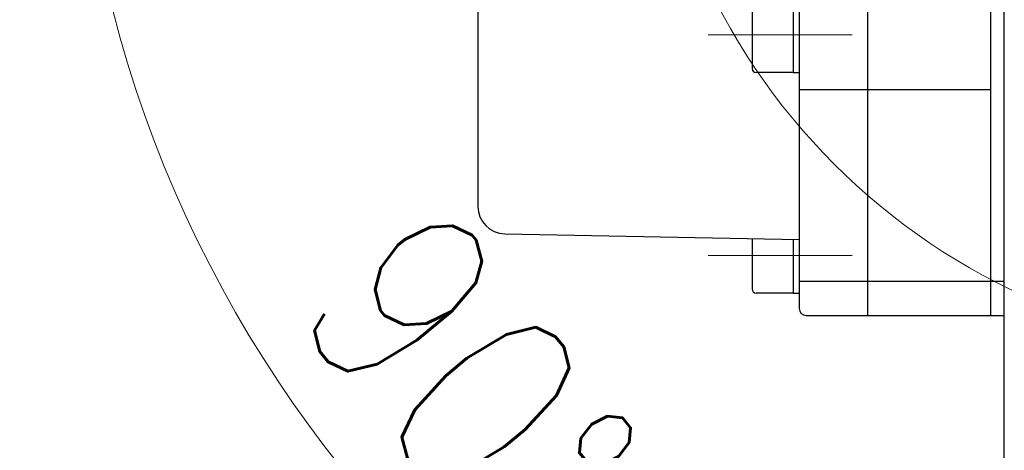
# Model space of a CAD drawing. Header units: millimetres. Extents: x 0 to 1735, y 0 to 1188.
# Tile 12 of 138: x 727 to 799, y 326 to 357. Entities that reach past the tile are written whole.
import ezdxf

# ---------------------------------------------------------------- set-up
doc = ezdxf.new("R2010")
doc.units = ezdxf.units.MM
doc.header["$LTSCALE"] = 0.727559
doc.linetypes.add('CENTER', pattern=[50.8, 31.75, -6.35, 6.35, -6.35])
doc.layers.add('NoLayerName_001', color=7, linetype='Continuous')
doc.styles.get("Standard").update_dxf_attribs({"font": 'txt', "bigfont": 'extfont2'})
doc.dimstyles.get("Standard").update_dxf_attribs({"dimtxt": 2.5, "dimasz": 2.5, "dimexe": 1, "dimexo": 1, "dimtad": 1, "dimdec": 3, "dimzin": 0, "dimdsep": 46, "dimtxsty": 'Standard', "dimcen": 2.5, "dimadec": 3, "dimazin": 0, "dimtfac": 0.75, "dimtdec": 3, "dimtmove": 0, "dimatfit": 3, "dimfxl": 1, "dimarcsym": 0})

# ---------------------------------------------------------------- blocks, each defined once
blk = doc.blocks.new('DIM_0006')
at = {"color": 3, "linetype": 'Continuous', "lineweight": 13}
blk.add_arc((47.298, 51.298), 47.298, 0, 270, dxfattribs=at)
blk = doc.blocks.new('_OPEN30')
at = {"color": 0, "linetype": 'ByBlock', "lineweight": -2}
for p, q in [((-1, 0.267949), (0, 0)), ((0, 0), (-1, -0.267949)), ((0, 0), (-1, 0))]:
    blk.add_line(p, q, dxfattribs=at)
blk = doc.blocks.new('*D128')
at = {"layer": 'Defpoints', "color": 0}
for p in [(789.876, 380), (789.976, 380), (820, 337.169), (820, 337.069), (775.496, 302.917)]:
    blk.add_point(p, dxfattribs=at)
at = {"layer": 'NoLayerName_001', "color": 0, "linetype": 'Continuous', "lineweight": 13}
for p, q in [((785.876, 380), (726.993, 380)), ((820, 333.069), (820, 286.993))]:
    blk.add_line(p, q, dxfattribs=at)
blk.add_arc((820, 380), 89.007, 183.86305, 266.13695, dxfattribs=at)
at = {"layer": 'NoLayerName_001', "color": 0, "lineweight": 13, "xscale": 6, "yscale": 6, "zscale": 6}
for p, rotation in [((730.993, 380), 91.93152412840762), ((820, 290.993), 358.0684758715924)]:
    blk.add_blockref('_OPEN30', p, dxfattribs=dict(at, rotation=rotation))
at = {"layer": 'NoLayerName_001', "color": 0, "lineweight": 13, "insert": (759.844, 330.612), "char_height": 14, "attachment_point": 5, "rotation": 309.38568}
blk.add_mtext('\\W0.8000;90%%d', dxfattribs=at)

msp = doc.modelspace()

# ---------------------------------------------------------------- linework, layer by layer
at = {"layer": 'NoLayerName_001', "color": 7, "linetype": 'Continuous', "lineweight": 25}
for p, q in [((798, 363.06656695), (798, 335.79547926)), ((760.50000094, 361.1), (760.50000094, 343.45876823)), ((799, 295.76832751), (799, 360.95402913)), ((784.00000035, 360.01), (784.00000035, 336.0000011)), ((789.00000023, 360), (789.00000023, 335.49999559)), ((783.55000036, 358.74833304), (783.55000036, 353.24833317)), ((783.55000036, 358.74833304), (783.55000036, 353.24833317)), ((780.55000044, 358.44833304), (780.55000044, 353.54833317)), ((780.55000044, 358.44833304), (780.55000044, 353.54833317)), ((783.55000036, 353.24833317), (780.85000043, 353.24833317)), ((783.55000036, 353.24833317), (780.85000043, 353.24833317)), ((783.55000036, 353.24833317), (784.00000035, 353.24833317)), ((783.55000036, 353.24833317), (784.00000035, 353.24833317)), ((784.00000035, 352.00000768), (798, 352.00000768)), ((784.00000035, 352.00000768), (798, 352.00000768)), ((798, 350.87931034), (798, 335.5)), ((762.46100121, 341.4617545), (784.00000035, 341.04166764)), ((762.46100121, 341.4617545), (784.00000035, 341.04166764)), ((780.55000044, 341.11354264), (780.55000044, 337.43164545)), ((780.55000044, 341.11354264), (780.55000044, 337.43164545)), ((783.55000036, 341.05104264), (783.55000036, 337.13164545)), ((783.55000036, 341.05104264), (783.55000036, 337.13164545)), ((784.00000035, 338.00000105), (798, 338.00000105)), ((784.00000035, 338.00000105), (798, 338.00000105)), ((798, 338), (799, 338)), ((783.55000036, 337.13164545), (780.85000043, 337.13164545)), ((783.55000036, 337.13164545), (780.85000043, 337.13164545)), ((783.55000036, 337.13164545), (784.00000035, 337.13164545)), ((783.55000036, 337.13164545), (784.00000035, 337.13164545)), ((784.50000034, 335.50000111), (798, 335.50000111)), ((784.50000034, 335.50000111), (798, 335.50000111)), ((798, 335.5), (799, 335.5))]:
    msp.add_line(p, q, dxfattribs=at)
at = {"layer": 'NoLayerName_001', "color": 4, "linetype": 'CENTER', "lineweight": 13}
for p, q in [((777.34352053, 355.99833311), (787.87029218, 355.99833311)), ((777.34352053, 355.99833311), (787.87029218, 355.99833311)), ((777.34352053, 339.88164539), (787.87029218, 339.88164539)), ((777.34352053, 339.88164539), (787.87029218, 339.88164539))]:
    msp.add_line(p, q, dxfattribs=at)
at = {"layer": 'NoLayerName_001', "color": 7, "linetype": 'Continuous', "lineweight": 25}
for centre, radius, end in [((780.85000043, 353.54833317), 0.29999999, 270), ((780.85000043, 353.54833317), 0.29999999, 270), ((762.50000089, 343.46137417), 1.99999995, 268.8826707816), ((762.50000089, 343.46137417), 1.99999995, 268.8826707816), ((780.85000043, 337.43164545), 0.29999999, 270), ((780.85000043, 337.43164545), 0.29999999, 270), ((784.50000034, 336.0000011), 0.49999999, 270), ((784.50000034, 336.0000011), 0.49999999, 270)]:
    msp.add_arc(centre, radius, 180, end, dxfattribs=at)

# ---------------------------------------------------------------- block references
at = {"layer": 'NoLayerName_001', "color": 3, "linetype": 'Continuous', "lineweight": 13}
msp.add_blockref('DIM_0006', (772.70196533, 328.70193481), dxfattribs=at)

# ---------------------------------------------------------------- dimensions: what is measured, and where the dimension line sits
dim = msp.add_angular_dim_2l(base=(775.49631051, 302.91734868), line1=((820, 337.06908118), (820, 337.16908118)), line2=((789.87551332, 380), (789.97551332, 380)), text='\\W0.8000;<>', dimstyle='Standard', override={"dimtxt": 14, "dimasz": 6, "dimexe": 4, "dimexo": 4, "dimgap": 4, "dimblk": 'OPEN30', "dimclrd": 0, "dimclre": 0, "dimclrt": 0, "dimazin": 2, "dimtp": 0, "dimtm": 0, "dimlwd": 13, "dimlwe": 13}, dxfattribs=at)
dim.commit()
dim.dimension.update_dxf_attribs({"geometry": '*D128', "text_midpoint": (751.20689655, 323.521487), "dimtype": 162})

doc.saveas('drawing.dxf')
